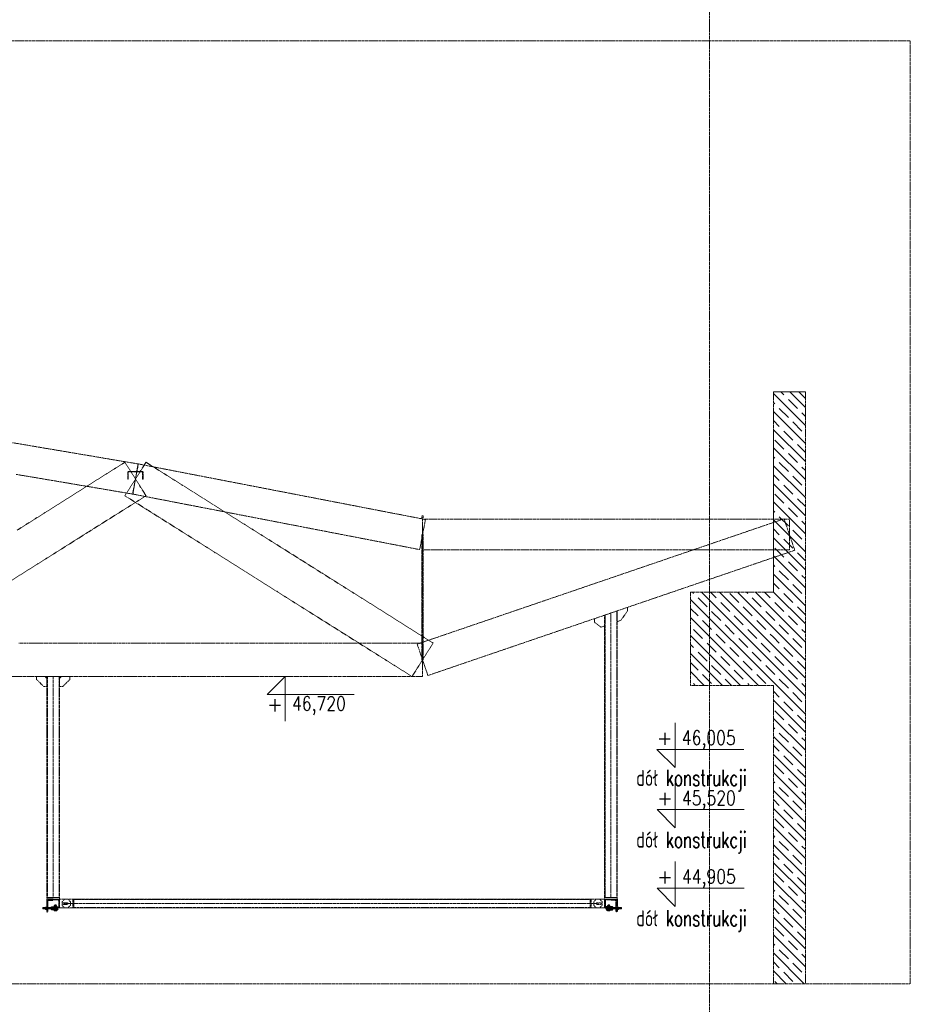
# Model space of a CAD drawing. Header units: millimetres. Extents: x -176817 to 571382, y -58489 to 156123.
# Tile 204 of 256: x 169004 to 175984, y -20394 to -12677. Entities that reach past the tile are written whole.
import ezdxf
from ezdxf.enums import TextEntityAlignment as Align

# ---------------------------------------------------------------- set-up
doc = ezdxf.new("R2010")
doc.units = ezdxf.units.MM
doc.header["$LTSCALE"] = 0.2
for name, pattern in [('AM_ISO02W050', [7.5, 6, -1.5]), ('AM_ISO02W050x2', [3.75, 3, -0.75]), ('AM_ISO08W050', [18, 12, -1.5, 3, -1.5]), ('AM_ISO08W050x2', [9, 6, -0.75, 1.5, -0.75]), ('DASHED', [19.05, 12.7, -6.35]), ('HIDDEN', [9.525, 6.35, -3.175])]:
    doc.linetypes.add(name, pattern=pattern)
doc.layers.get('0').update_dxf_attribs({"lineweight": 13})
for name, color, linetype, lineweight in [('-A Siatka', 30, 'Continuous', 35), ('-AAA Kontur', 7, 'Continuous', 35), ('-AAA Podkład', 252, 'Continuous', 13), ('-AAA Widok', 2, 'Continuous', 30), ('-AAA Wymiar', 1, 'Continuous', 18), ('-KONTURY', 7, 'Continuous', 35), ('AM_0N', 7, 'Continuous', 13), ('AM_3N', 6, 'AM_ISO02W050', 13), ('AM_4N', 3, 'Continuous', 13), ('AM_7N', 4, 'AM_ISO08W050', 13), ('AM_8', 1, 'Continuous', 13)]:
    doc.layers.add(name, color=color, linetype=linetype, lineweight=lineweight)
doc.layers.add('-AAA Hiden', color=8, linetype='DASHED')
doc.styles.add('ROMANS', font='romans.shx')
pattern_1 = [(135, (63905.65, -82227.45), (70.71068, 70.71068), []), (135, (63835.15, -82227.45), (70.71068, 70.71068), [100, -50])]
pattern_2 = [(45, (-54512.95, -35782.897), (-6.7351921, 6.7351921), []), (45, (-54508.46, -35782.897), (-6.7351921, 6.7351921), [])]
pattern_3 = [(45, (-58268.814, -35782.897), (-6.7351921, 6.7351921), []), (45, (-58264.324, -35782.897), (-6.7351921, 6.7351921), [])]

# ---------------------------------------------------------------- blocks, each defined once
blk = doc.blocks.new('*U1073')
at = {"layer": 'AM_0N'}
for p, q in [((-66.1, 5), (-67, 4.1)), ((-67, -4.1), (-67, 4.1)), ((-1.5, 5), (-66.1, 5)), ((-66.1, -5), (-66.1, 5)), ((-1.5, -5), (-1.5, 5)), ((-1.5, 5), (-0.6, 4.6)), ((3, 4.6), (-0.6, 4.6)), ((3.6, 7.7), (3, 7.7)), ((3, 7.7), (3, 4.6)), ((3, 4.6), (3, -4.6)), ((3.6, 8.5), (9.4, 8.5)), ((3.6, 7.7), (3.6, 8.5)), ((3.6, -7.7), (3.6, 7.7)), ((8.6, 0), (3.6, 0)), ((9.4, -8.5), (9.4, 8.5)), ((-67, -4.1), (-66.1, -5)), ((-1.5, -5), (-66.1, -5)), ((-1.5, -5), (-0.6, -4.6)), ((3, -4.6), (-0.6, -4.6)), ((3, -4.6), (3, -7.7)), ((3.6, -7.7), (3, -7.7)), ((3.6, -8.5), (3.6, -7.7)), ((3.6, -8.5), (9.4, -8.5))]:
    blk.add_line(p, q, dxfattribs=at)
for centre in [(-2.9, 4.2), (-2.9, -4.2)]:
    blk.add_arc(centre, 12.3, 339.70545, 20.29455, dxfattribs=at)
at = {"layer": 'AM_4N'}
for p, q in [((-1.5, 4.1), (-67, 4.1)), ((-1.5, 4.1), (-0.6, 4.6)), ((-1.5, -4.1), (-67, -4.1)), ((-1.5, -4.1), (-0.6, -4.6))]:
    blk.add_line(p, q, dxfattribs=at)
at = {"layer": 'AM_7N', "linetype": 'AM_ISO08W050x2'}
blk.add_line((12.4, 0), (-70, 0), dxfattribs=at)
blk = doc.blocks.new('*U1058')
at = {"layer": 'AM_0N'}
for p, q in [((5.7, -1), (-5.6, -1)), ((-5.6, -1), (-5.6, -1.6)), ((5.7, -1.6), (-5.6, -1.6)), ((-5.6, -1.6), (-2.4, -4.9)), ((-3, -6.3), (-2.4, -5.7)), ((3, -6.3), (-3, -6.3)), ((-3, -20.4), (-3, -6.3)), ((3, -20.4), (-3, -20.4)), ((-2.4, -21), (-3, -20.4)), ((2.4, -4.9), (-2.4, -4.9)), ((-2.4, -5.7), (-2.4, -4.9)), ((-2.4, -21), (2.4, -21)), ((5.7, -1.6), (2.4, -4.9)), ((2.4, -5.7), (2.4, -4.9)), ((3, -6.3), (2.4, -5.7)), ((2.4, -21), (3, -20.4)), ((3, -20.4), (3, -6.3)), ((5.7, -1.6), (5.7, -1))]:
    blk.add_line(p, q, dxfattribs=at)
at = {"layer": 'AM_3N', "linetype": 'AM_ISO02W050x2'}
for p, q in [((-3.4, -1), (0, -5.4)), ((-0.7, -4.4), (-0.7, -1)), ((0.7, -4.4), (-0.7, -4.4)), ((3.4, -1), (0, -5.4)), ((0.7, -4.4), (0.7, -1))]:
    blk.add_line(p, q, dxfattribs=at)
at = {"layer": 'AM_4N'}
for p, q in [((-2.4, -5.7), (-2.4, -6.3)), ((-2.4, -6.3), (-2.4, -21)), ((2.4, -5.7), (2.4, -6.3)), ((2.4, -6.3), (2.4, -21))]:
    blk.add_line(p, q, dxfattribs=at)
at = {"layer": 'AM_7N', "linetype": 'AM_ISO08W050x2'}
blk.add_line((0, 2), (0, -24), dxfattribs=at)
blk = doc.blocks.new('*U1059')
at = {"layer": 'AM_0N'}
for p, q in [((6, -12), (-6, -12)), ((-6, -12), (-6, -13.6)), ((-6, -13.6), (6, -13.6)), ((6, -13.6), (6, -12))]:
    blk.add_line(p, q, dxfattribs=at)
at = {"layer": 'AM_7N', "linetype": 'AM_ISO08W050x2'}
blk.add_line((0, -16.6), (0, -9), dxfattribs=at)
blk = doc.blocks.new('*U1060')
at = {"layer": 'AM_0N'}
for p, q in [((-5.8, -14.4), (-4.4, -13.6)), ((-5.8, -14.4), (-5.8, -18)), ((-5.8, -18), (-4.4, -18.8)), ((4.5, -13.6), (-4.4, -13.6)), ((4.5, -18.8), (-4.4, -18.8)), ((-2.9, -14.4), (-2.9, -18)), ((2.9, -14.4), (2.9, -18)), ((5.8, -14.4), (4.5, -13.6)), ((5.8, -18), (4.5, -18.8)), ((5.8, -14.4), (5.8, -18))]:
    blk.add_line(p, q, dxfattribs=at)
for centre, radius, start, end in [((-4.3, -16.5), 2.55, 55.56153, 115.56153), ((-4.3, -15.9), 2.55, 244.43847, 304.43847), ((0, -23.5), 9.54, 72.38303, 107.61697), ((0, -8.9), 9.54, 252.38303, 287.61697), ((4.3, -16.5), 2.55, 64.43847, 124.43847), ((4.3, -15.9), 2.55, 235.56153, 295.56153)]:
    blk.add_arc(centre, radius, start, end, dxfattribs=at)
at = {"layer": 'AM_7N', "linetype": 'AM_ISO08W050x2'}
blk.add_line((0, -10.6), (0, -21.8), dxfattribs=at)
blk = doc.blocks.new('okucie')
at = {"layer": 'AM_8'}
h = blk.add_hatch(dxfattribs=at)
h.set_pattern_fill('ANSI31', color=256, scale=0.5, style=0)
h.set_pattern_definition([(45, (-21727.3335, 85443.8012), (-1.122532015, 1.122532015), [])])
h.paths.add_polyline_path([(-3.5, -5), (-3.5, -3.8), (-6.3, -1), (-20, -1), (-20, -5)])
h.paths.add_polyline_path([(20, -5), (20, -1), (6.3, -1), (3.5, -3.8), (3.5, -5)])
h = blk.add_hatch(dxfattribs=at)
h.set_pattern_fill('ANSI31', color=256, scale=0.5, angle=90, style=0)
h.set_pattern_definition([(135, (-21776.6445, 85446.8), (-1.122532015, -1.122532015), [])])
h.paths.add_polyline_path([(-3.5, -8), (-20, -8), (-20, -12), (-3.5, -12)])
h.paths.add_polyline_path([(20, -8), (3.5, -8), (3.5, -12), (6, -12), (20, -12)])
at = {"layer": '-AAA Widok'}
for p, q in [((-3.5, -3.8, 0), (3.5, -3.8, 0)), ((-3.5, -12, 0), (-3.5, -8)), ((3.5, -12, 0), (3.5, -8))]:
    blk.add_line(p, q, dxfattribs=at)
for points in [[(-20, -5), (20, -5), (20, -1), (-20, -1)], [(-20, -12), (20, -12), (20, -8), (-20, -8)]]:
    blk.add_lwpolyline(points, close=True, dxfattribs=at)
at = {"layer": '-AAA Widok', "elevation": 0}
blk.add_lwpolyline([(-20, -5), (20, -5), (20, -1), (-20, -1)], close=True, dxfattribs=at)
for points in [[(-6.3, -1), (-3.5, -3.8), (-3.5, -5)], [(6.3, -1), (3.5, -3.8), (3.5, -5)]]:
    blk.add_lwpolyline(points, dxfattribs=at)
at = {"layer": '-AAA Wymiar'}
for p, q in [((-20, -8), (-20, -5)), ((20, -8), (20, -5))]:
    blk.add_line(p, q, dxfattribs=at)
at = {"layer": 'AM_0N'}
for name in ['*U1058', '*U1059', '*U1060']:
    blk.add_blockref(name, (0, 0), dxfattribs=at)
blk = doc.blocks.new('*U1074')
at = {"layer": 'AM_0N'}
for p, q in [((42.5, 14), (22.5, 14)), ((22.5, 14), (22.5, 12)), ((22.5, 12), (42.5, 12)), ((42.5, 12), (42.5, 14))]:
    blk.add_line(p, q, dxfattribs=at)
at = {"layer": 'AM_7N', "linetype": 'AM_ISO08W050x2'}
blk.add_line((32.5, 9), (32.5, 17), dxfattribs=at)
blk = doc.blocks.new('*U1075')
at = {"layer": 'AM_0N'}
for p, q in [((23.3, 21.3), (25.2, 22.4)), ((23.3, 15.1), (23.3, 21.3)), ((23.3, 15.1), (25.2, 14)), ((25.2, 22.4), (39.8, 22.4)), ((25.2, 14), (39.8, 14)), ((27.9, 15.1), (27.9, 21.3)), ((37.1, 15.1), (37.1, 21.3)), ((41.7, 21.3), (39.8, 22.4)), ((41.7, 15.1), (39.8, 14)), ((41.7, 15.1), (41.7, 21.3))]:
    blk.add_line(p, q, dxfattribs=at)
for centre, radius, start, end in [((25.6, 17.9), 4.08, 55.56153, 115.56153), ((25.6, 18.5), 4.08, 244.43847, 304.43847), ((32.5, 6.7), 15.3, 72.38303, 107.61697), ((32.5, 29.7), 15.3, 252.38303, 287.61697), ((39.4, 17.9), 4.08, 64.43847, 124.43847), ((39.4, 18.5), 4.08, 235.56153, 295.56153)]:
    blk.add_arc(centre, radius, start, end, dxfattribs=at)
at = {"layer": 'AM_7N', "linetype": 'AM_ISO08W050x2'}
blk.add_line((32.5, 11), (32.5, 25.4), dxfattribs=at)
blk = doc.blocks.new('*U1076')
at = {"layer": 'AM_0N'}
for p, q in [((-37, 10), (-37, -10)), ((-35, 10), (-37, 10)), ((-35, -10), (-35, 10)), ((-37, -10), (-35, -10))]:
    blk.add_line(p, q, dxfattribs=at)
at = {"layer": 'AM_7N', "linetype": 'AM_ISO08W050x2'}
blk.add_line((-32, 0), (-40, 0), dxfattribs=at)
blk = doc.blocks.new('*U1077')
at = {"layer": 'AM_0N'}
for p, q in [((-44.3, 9.2), (-45.4, 7.3)), ((-45.4, -7.3), (-45.4, 7.3)), ((-38.1, 9.2), (-44.3, 9.2)), ((-38.1, 4.6), (-44.3, 4.6)), ((-38.1, 9.2), (-37, 7.3)), ((-37, -7.3), (-37, 7.3)), ((-44.3, -9.2), (-45.4, -7.3)), ((-38.1, -4.6), (-44.3, -4.6)), ((-38.1, -9.2), (-44.3, -9.2)), ((-38.1, -9.2), (-37, -7.3))]:
    blk.add_line(p, q, dxfattribs=at)
for centre, radius, start, end in [((-40.9, 6.9), 4.08, 154.43847, 214.43847), ((-29.7, 0), 15.3, 162.38303, 197.61697), ((-41.5, 6.9), 4.08, 325.56153, 25.56153), ((-52.7, 0), 15.3, 342.38303, 17.61697), ((-40.9, -6.9), 4.08, 145.56153, 205.56153), ((-41.5, -6.9), 4.08, 334.43847, 34.43847)]:
    blk.add_arc(centre, radius, start, end, dxfattribs=at)
at = {"layer": 'AM_7N', "linetype": 'AM_ISO08W050x2'}
blk.add_line((-34, 0), (-48.4, 0), dxfattribs=at)
blk = doc.blocks.new('*U1078')
at = {"layer": 'AM_0N'}
for p, q in [((42.5, 9), (22.5, 9)), ((22.5, 9), (22.5, 7)), ((22.5, 7), (42.5, 7)), ((42.5, 7), (42.5, 9))]:
    blk.add_line(p, q, dxfattribs=at)
at = {"layer": 'AM_7N', "linetype": 'AM_ISO08W050x2'}
blk.add_line((32.5, 4), (32.5, 12), dxfattribs=at)
blk = doc.blocks.new('*U1079')
at = {"layer": 'AM_0N'}
for p, q in [((42.5, 7), (22.5, 7)), ((22.5, 7), (22.5, 5)), ((22.5, 5), (42.5, 5)), ((42.5, 5), (42.5, 7))]:
    blk.add_line(p, q, dxfattribs=at)
at = {"layer": 'AM_7N', "linetype": 'AM_ISO08W050x2'}
blk.add_line((32.5, 2), (32.5, 10), dxfattribs=at)
blk = doc.blocks.new('*U1080')
at = {"layer": 'AM_0N'}
for p, q in [((42.5, -6), (22.5, -6)), ((22.5, -6), (22.5, -8)), ((22.5, -8), (42.5, -8)), ((42.5, -8), (42.5, -6))]:
    blk.add_line(p, q, dxfattribs=at)
at = {"layer": 'AM_7N', "linetype": 'AM_ISO08W050x2'}
blk.add_line((32.5, -11), (32.5, -3), dxfattribs=at)
blk = doc.blocks.new('*U1081')
at = {"layer": 'AM_0N'}
for p, q in [((28.4, 26), (27.5, 25.1)), ((27.5, -9.5), (27.5, 25.1)), ((27.5, 25.1), (37.5, 25.1)), ((28.4, 26), (36.6, 26)), ((37.5, 25.1), (36.6, 26)), ((37.5, -9.5), (37.5, 25.1)), ((22.7, -19.6), (22.7, -14.6)), ((22.7, -14.6), (24.8, -14.6)), ((22.7, -19.6), (24, -20.4)), ((41, -20.4), (24, -20.4)), ((27.9, -14), (24.8, -14)), ((24.8, -14.6), (24.8, -14)), ((24.8, -14.6), (40.2, -14.6)), ((27.5, -9.5), (37.5, -9.5)), ((27.5, -9.5), (27.9, -10.4)), ((27.6, -19.6), (27.6, -14.6)), ((27.9, -14), (27.9, -10.4)), ((37.1, -14), (27.9, -14)), ((37.5, -9.5), (37.1, -10.4)), ((37.1, -14), (37.1, -10.4)), ((40.2, -14), (37.1, -14)), ((37.4, -19.6), (37.4, -14.6)), ((40.2, -14.6), (40.2, -14)), ((40.2, -14.6), (42.3, -14.6)), ((42.3, -19.6), (41, -20.4)), ((42.3, -19.6), (42.3, -14.6))]:
    blk.add_line(p, q, dxfattribs=at)
at = {"layer": 'AM_0N', "extrusion": (0, 0, -1)}
for centre, radius, start, end in [((-25.1, -16.1), 4.34, 235.55313, 295.55313), ((-32.5, -4.2), 16.2, 252.38753, 287.61247), ((-39.9, -16.1), 4.34, 244.44687, 304.44687)]:
    blk.add_arc(centre, radius, start, end, dxfattribs=at)
at = {"layer": 'AM_4N'}
for p, q in [((28.4, -9.5), (28.4, 26)), ((36.6, -9.5), (36.6, 26)), ((28.4, -9.5), (27.9, -10.4)), ((36.6, -9.5), (37.1, -10.4))]:
    blk.add_line(p, q, dxfattribs=at)
at = {"layer": 'AM_7N', "linetype": 'AM_ISO08W050x2'}
blk.add_line((32.5, -23.4), (32.5, 29), dxfattribs=at)
blk = doc.blocks.new('*U1082')
at = {"layer": 'AM_0N'}
for p, q in [((22.5, -12), (42.5, -12)), ((22.5, -14), (22.5, -12)), ((42.5, -14), (22.5, -14)), ((42.5, -12), (42.5, -14))]:
    blk.add_line(p, q, dxfattribs=at)
at = {"layer": 'AM_7N', "linetype": 'AM_ISO08W050x2'}
blk.add_line((32.5, -9), (32.5, -17), dxfattribs=at)
blk = doc.blocks.new('N3')
at = {"layer": '-AAA Widok'}
blk.add_lwpolyline([(52.5, -12), (5, -12, -0.414214), (0, -7), (0, 7, -0.414214), (5, 12), (52.5, 12), (52.5, 9), (5, 9, 0.414214), (3, 7), (3, -7, 0.414214), (5, -9), (52.5, -9)], format="xyb", close=True, dxfattribs=at)
blk.add_lwpolyline([(52.5, 12), (52.5, 9), (5, 9, 0.414214), (3, 7), (3, -7, 0.414214), (5, -9), (52.5, -9), (52.5, -12)], format="xyb", dxfattribs=at)
at = {"layer": '-AAA Widok', "color": 42, "rotation": 180}
blk.add_blockref('okucie', (32.5, -7), dxfattribs=at)
at = {"layer": 'AM_0N'}
for name in ['*U1073', '*U1081']:
    blk.add_blockref(name, (0, 0), dxfattribs=at)
at = {"layer": 'AM_0N', "color": 42}
for name in ['*U1077', '*U1076', '*U1074', '*U1078', '*U1079', '*U1075', '*U1080', '*U1082']:
    blk.add_blockref(name, (0, 0), dxfattribs=at)
blk = doc.blocks.new('Profil rev.B')
at = {"layer": '-A Siatka', "linetype": 'HIDDEN', "const_width": 3, "elevation": 0}
blk.add_lwpolyline([(33881.6, -39.6), (29505.3, -39.6)], dxfattribs=at)
at = {"layer": '-KONTURY'}
blk.add_line((33861.4, -30.1, 0), (33861.4, -50.1, 0), dxfattribs=at)
at = {"layer": '-AAA Kontur'}
blk.add_blockref('N3', (29492.1, -39.1, 0), dxfattribs=at)
at = {"layer": '-AAA Kontur', "xscale": -1}
blk.add_blockref('N3', (33893.1, -39.1, 0), dxfattribs=at)
blk = doc.blocks.new('poziom')
at = {"color": 4}
for p, q in [((0, 1.176), (0, 0.076)), ((-0.446, 0.522), (1.685, 0.522)), ((-0.446, 0.522), (0, 0.076))]:
    blk.add_line(p, q, dxfattribs=at)
at = {"color": 2, "style": 'ROMANS', "width": 0.8}
blk.add_attdef('POZIOM', text='', height=0.35, dxfattribs=at).set_placement((0.824, 0.632), align=Align.CENTER)
at = {"color": 2, "style": 'ROMANS'}
blk.add_attdef('+', text='', height=0.35, dxfattribs=at).set_placement((-0.254, 0.632), align=Align.CENTER)
blk = doc.blocks.new('A$C0ED537D3')
at = {"layer": '-AAA Hiden', "extrusion": (0, 1, 0)}
blk.add_lwpolyline([(0, 0), (-50, 0)], dxfattribs=at)
at = {"layer": '-AAA Hiden', "extrusion": (-1, 0, 0)}
blk.add_lwpolyline([(3.5, 0), (0, 0)], dxfattribs=at)
for points, elevation in [([(0, 0), (100, 0)], -50), ([(95.5, 0), (17, 0)], -42)]:
    blk.add_lwpolyline(points, dxfattribs=dict(at, elevation=elevation))
at = {"layer": '-AAA Hiden', "extrusion": (0, 1, 0)}
for points, elevation in [([(-33, 0), (-4.5, 0)], -8), ([(-50, 0), (-46.5, 0)], -100)]:
    blk.add_lwpolyline(points, dxfattribs=dict(at, elevation=elevation))
at = {"layer": '-AAA Hiden', "extrusion": (0, 0, -1)}
for centre, radius, start, end in [((-4.5, -3.5), 4.5, 270, 0), ((-33, -17), 9, 90, 180), ((-46.5, -95.5), 4.5, 270, 0)]:
    blk.add_arc(centre, radius, start, end, dxfattribs=at)
blk = doc.blocks.new('Podkład rev.B')
at = {"layer": '-AAA Podkład', "linetype": 'HIDDEN', "ltscale": 5}
h = blk.add_hatch(dxfattribs=at)
h.set_pattern_fill('JIS_STN_1E', color=256, scale=100, style=0)
h.set_pattern_definition(pattern_1)
h.paths.add_polyline_path([(35850, -37915.8), (36100, -37915.8), (36100, -33277.5), (35850, -33277.5)])
h = blk.add_hatch(dxfattribs=at)
h.set_pattern_fill('JIS_STN_1E', color=256, scale=100, style=0)
h.set_pattern_definition(pattern_1)
h.paths.add_polyline_path([(35200, -34847.5), (35850, -34847.5), (35850, -35577.5), (35200, -35577.5)])
h = blk.add_hatch(dxfattribs=at)
h.set_pattern_fill('ANSI32', color=256, angle=360)
h.set_pattern_definition(pattern_3)
edge = h.paths.add_edge_path()
edge.add_line((30205.5, -37252.5), (30155.5, -37252.5))
edge = h.paths.add_edge_path()
edge.add_line((30172.5, -37260.5), (30201, -37260.5))
edge = h.paths.add_edge_path()
edge.add_line((30163.5, -37348), (30163.5, -37269.5))
edge = h.paths.add_edge_path()
edge.add_line((30155.5, -37252.5), (30155.5, -37352.5))
edge = h.paths.add_edge_path()
edge.add_ellipse((30172.5, -37269.5), major_axis=(0, 9), ratio=1, start_angle=360, end_angle=450, ccw=False)
edge = h.paths.add_edge_path()
edge.add_ellipse((30159, -37348), major_axis=(0, 4.5), ratio=1, start_angle=180, end_angle=270, ccw=False)
edge = h.paths.add_edge_path()
edge.add_line((30155.5, -37352.5), (30159, -37352.5))
edge = h.paths.add_edge_path()
edge.add_ellipse((30201, -37256), major_axis=(0, 4.5), ratio=1, start_angle=180, end_angle=270, ccw=False)
edge = h.paths.add_edge_path()
edge.add_line((30205.5, -37256), (30205.5, -37252.5))
h = blk.add_hatch(dxfattribs=at)
h.set_pattern_fill('ANSI32', color=256, angle=360)
h.set_pattern_definition(pattern_3)
h.paths.add_polyline_path([(30205.5, -37252.5), (30205.5, -37254.4, 0.414214), (30210.6, -37259.5), (30243.4, -37259.5, -0.414214), (30248.5, -37264.5), (30248.5, -37317.4, 0.414214), (30253.6, -37322.5), (30255.5, -37322.5), (30255.5, -37252.5)])
h = blk.add_hatch(dxfattribs=at)
h.set_pattern_fill('ANSI32', color=256, angle=360)
h.set_pattern_definition(pattern_2)
h.paths.add_polyline_path([(34576.5, -37252.5), (34576.5, -37254.4, -0.414214), (34571.4, -37259.5), (34538.6, -37259.5, 0.414214), (34533.5, -37264.5), (34533.5, -37317.4, -0.414214), (34528.4, -37322.5), (34526.5, -37322.5), (34526.5, -37252.5)])
h = blk.add_hatch(dxfattribs=at)
h.set_pattern_fill('ANSI32', color=256, angle=360)
h.set_pattern_definition(pattern_2)
edge = h.paths.add_edge_path()
edge.add_line((34576.5, -37252.5), (34626.5, -37252.5))
edge = h.paths.add_edge_path()
edge.add_line((34609.5, -37260.5), (34581, -37260.5))
edge = h.paths.add_edge_path()
edge.add_line((34618.5, -37348), (34618.5, -37269.5))
edge = h.paths.add_edge_path()
edge.add_line((34626.5, -37252.5), (34626.5, -37352.5))
edge = h.paths.add_edge_path()
edge.add_ellipse((34609.5, -37269.5), major_axis=(0, 9), ratio=1, start_angle=270, end_angle=360, ccw=False)
edge = h.paths.add_edge_path()
edge.add_ellipse((34623, -37348), major_axis=(0, 4.5), ratio=1, start_angle=90, end_angle=180, ccw=False)
edge = h.paths.add_edge_path()
edge.add_line((34626.5, -37352.5), (34623, -37352.5))
edge = h.paths.add_edge_path()
edge.add_ellipse((34581, -37256), major_axis=(0, 4.5), ratio=1, start_angle=90, end_angle=180, ccw=False)
edge = h.paths.add_edge_path()
edge.add_line((34576.5, -37256), (34576.5, -37252.5))
for p, q in [((35350, 2544.3, 0), (35350, -48454.9, 0)), ((35850, -33277.5, 0), (35850, -34847.5, 0)), ((35850, -33277.5, 0), (36100, -33277.5, 0)), ((36100, -33277.5, 0), (36100, -37915.8, 0)), ((35850, -33597.5, 0), (35850, -34847.5, 0)), ((34576.5, -35010.6, 0), (34576.5, -37240.5, 0)), ((30205.5, -35507.5, 0), (30205.5, -37240.5, 0)), ((35850, -35577.5, 0), (35850, -37915.8, 0)), ((34414, -37256.5, 0), (30368, -37256.5, 0)), ((30155.5, -37316.5, 0), (30163.5, -37316.5, 0)), ((30155.5, -37332.5, 0), (30163.5, -37332.5, 0)), ((30300.5, -37287.5, 0), (34481.5, -37287.5, 0)), ((30368, -37318.5, 0), (34414, -37318.5, 0)), ((34626.5, -37316.5, 0), (34618.5, -37316.5, 0)), ((34626.5, -37332.5, 0), (34618.5, -37332.5, 0))]:
    blk.add_line(p, q, dxfattribs=at)
at = {"layer": '-AAA Podkład', "linetype": 'HIDDEN', "ltscale": 5, "extrusion": (0, 1, 0)}
blk.add_line((33100, -34427.5, 0), (33100, -35377.5, 0), dxfattribs=at)
blk.add_line((33100, -34427.5, 0), (33100, -35377.5, 0), dxfattribs=at)
at = {"layer": '-AAA Podkład', "linetype": 'HIDDEN', "ltscale": 5, "elevation": 0}
for points in [[(36922.7, -30525.7), (-1301.7, -30525.7), (-1301.7, -37915.8), (36922.7, -37915.8)], [(30155.5, -35587.5), (30131.5, -35587.5), (30075.5, -35531.5), (30075.5, -35507.5), (30139.5, -35507.5), (30155.5, -35523.5)], [(30155.5, -37240.5), (30255.5, -37240.5), (30255.5, -35507.5), (30155.5, -35507.5)], [(30255.5, -35587.5), (30279.5, -35587.5), (30335.5, -35531.5), (30335.5, -35507.5), (30271.5, -35507.5), (30255.5, -35523.5)], [(30155.5, -37252.5), (30255.5, -37252.5), (30255.5, -37240.5), (30155.5, -37240.5)], [(30320, -37322.5), (30255.5, -37322.5), (30255.5, -37252.5), (30320, -37252.5), (30340, -37272.5), (30340, -37302.5)], [(30295.5, -37252.5), (30360, -37252.5), (30360, -37322.5), (30295.5, -37322.5), (30275.5, -37302.5), (30275.5, -37272.5)], [(30368, -37252.5), (30360, -37252.5), (30360, -37322.5), (30368, -37322.5)], [(34414, -37252.5), (34422, -37252.5), (34422, -37322.5), (34414, -37322.5)], [(34486.5, -37252.5), (34422, -37252.5), (34422, -37322.5), (34486.5, -37322.5), (34506.5, -37302.5), (34506.5, -37272.5)], [(34462, -37322.5), (34526.5, -37322.5), (34526.5, -37252.5), (34462, -37252.5), (34442, -37272.5), (34442, -37302.5)], [(34526.5, -37252.5), (34626.5, -37252.5), (34626.5, -37240.5), (34526.5, -37240.5)]]:
    blk.add_lwpolyline(points, close=True, dxfattribs=at)
at = {"layer": '-AAA Podkład', "linetype": 'HIDDEN', "ltscale": 5}
for points in [[(30830, -34078.7), (30840, -34019.5), (30850, -33960.4), (30860, -33901.2), (30870, -33842), (30799.7, -33830.1), (30729.4, -33818.3), (30659.1, -33806.4), (30588.8, -33794.5), (30518.4, -33782.6), (30448.1, -33770.7), (30377.8, -33758.8), (30307.5, -33746.9), (30237.2, -33735.1), (30166.9, -33723.2), (30096.6, -33711.3), (30026.3, -33699.4), (29955.9, -33687.5), (29885.6, -33675.6)], [(29915.9, -33924.2), (29986.2, -33936), (30056.6, -33947.9), (30126.9, -33959.8), (30197.2, -33971.7), (30267.5, -33983.6), (30337.8, -33995.5), (30408.1, -34007.4), (30478.4, -34019.2), (30548.7, -34031.1), (30619.1, -34043), (30689.4, -34054.9), (30759.7, -34066.8), (30830, -34078.7)], [(30932.6, -34091.5), (30891.3, -34025.9), (30850, -33960.4), (30808.7, -33894.8), (30767.4, -33829.2), (30697.1, -33873.5), (30626.8, -33917.8), (30556.5, -33962.1), (30486.1, -34006.3), (30415.8, -34050.6), (30345.5, -34094.9), (30275.2, -34139.2), (30204.9, -34183.5), (30134.6, -34227.8), (30064.3, -34272), (29994, -34316.3), (29923.6, -34360.6)], [(29877.9, -34755.8), (29948.2, -34711.5), (30018.5, -34667.2), (30088.9, -34622.9), (30159.2, -34578.6), (30229.5, -34534.4), (30299.8, -34490.1), (30370.1, -34445.8), (30440.4, -34401.5), (30510.7, -34357.2), (30581, -34312.9), (30651.4, -34268.6), (30721.7, -34224.4), (30792, -34180.1), (30862.3, -34135.8), (30932.6, -34091.5)], [(33017.4, -35508.6), (33058.7, -35443), (33100, -35377.5), (33141.3, -35311.9), (33182.6, -35246.3), (33112.3, -35202), (33042, -35157.7), (32971.7, -35113.4), (32901.4, -35069.2), (32831, -35024.9), (32760.7, -34980.6), (32690.4, -34936.3), (32620.1, -34892), (32549.8, -34847.7), (32479.5, -34803.5), (32409.2, -34759.2), (32338.9, -34714.9), (32268.5, -34670.6), (32198.2, -34626.3), (32127.9, -34582), (32057.6, -34537.7), (31987.3, -34493.5), (31917, -34449.2), (31846.7, -34404.9), (31776.4, -34360.6), (31706, -34316.3), (31635.7, -34272), (31565.4, -34227.8), (31495.1, -34183.5), (31424.8, -34139.2), (31354.5, -34094.9), (31284.2, -34050.6), (31213.9, -34006.3), (31143.5, -33962.1), (31073.2, -33917.8), (31002.9, -33873.5), (30932.6, -33829.2), (30891.3, -33894.8), (30850, -33960.4), (30808.7, -34025.9), (30767.4, -34091.5), (30837.7, -34135.8), (30908, -34180.1), (30978.3, -34224.4), (31048.6, -34268.6), (31119, -34312.9), (31189.3, -34357.2), (31259.6, -34401.5), (31329.9, -34445.8), (31400.2, -34490.1), (31470.5, -34534.4), (31540.8, -34578.6), (31611.1, -34622.9), (31681.5, -34667.2), (31751.8, -34711.5), (31822.1, -34755.8), (31892.4, -34800.1), (31962.7, -34844.3), (32033, -34888.6), (32103.3, -34932.9), (32173.6, -34977.2), (32244, -35021.5), (32314.3, -35065.8), (32384.6, -35110), (32454.9, -35154.3), (32525.2, -35198.6), (32595.5, -35242.9), (32665.8, -35287.2), (32736.1, -35331.5), (32806.5, -35375.8), (32876.8, -35420), (32947.1, -35464.3), (33017.4, -35508.6)], [(33077.2, -34513.5), (33088.6, -34454.6), (33100, -34395.7), (33111.4, -34336.7), (33122.8, -34277.8), (33052.5, -34264.2), (32982.2, -34250.6), (32911.9, -34237), (32841.5, -34223.4), (32771.2, -34209.8), (32700.9, -34196.2), (32630.6, -34182.6), (32560.3, -34169), (32490, -34155.4), (32419.7, -34141.8), (32349.4, -34128.2), (32279, -34114.6), (32208.7, -34101), (32138.4, -34087.4), (32068.1, -34073.8), (31997.8, -34060.2), (31927.5, -34046.6), (31857.2, -34033), (31786.9, -34019.4), (31716.5, -34005.8), (31646.2, -33992.2), (31575.9, -33978.6), (31505.6, -33965), (31435.3, -33951.4), (31365, -33937.8), (31294.7, -33924.2), (31224.4, -33910.6), (31154, -33896.9), (31083.7, -33883.3), (31013.4, -33869.7), (30943.1, -33856.1), (30872.8, -33842.5), (30861.4, -33901.4), (30850, -33960.4), (30838.6, -34019.3), (30827.2, -34078.2), (30897.5, -34091.8), (30967.8, -34105.4), (31038.1, -34119), (31108.5, -34132.6), (31178.8, -34146.2), (31249.1, -34159.8), (31319.4, -34173.4), (31389.7, -34187), (31460, -34200.6), (31530.3, -34214.2), (31600.6, -34227.8), (31671, -34241.4), (31741.3, -34255), (31811.6, -34268.6), (31881.9, -34282.2), (31952.2, -34295.8), (32022.5, -34309.4), (32092.8, -34323), (32163.1, -34336.6), (32233.5, -34350.2), (32303.8, -34363.8), (32374.1, -34377.4), (32444.4, -34391), (32514.7, -34404.6), (32585, -34418.2), (32655.3, -34431.8), (32725.6, -34445.5), (32796, -34459.1), (32866.3, -34472.7), (32936.6, -34486.3), (33006.9, -34499.9), (33077.2, -34513.5)], [(30790, -33908.3), (30790, -33960.4), (30794, -33960.4), (30794, -33908.3), (30794, -33908.2), (30794, -33908.1), (30794, -33908), (30794, -33907.9), (30794, -33907.8), (30794, -33907.7), (30794.1, -33907.6), (30794.1, -33907.6), (30794.1, -33907.5), (30794.1, -33907.4), (30794.1, -33907.3), (30794.2, -33907.2), (30794.2, -33907.1), (30794.2, -33907), (30794.3, -33906.9), (30794.3, -33906.8), (30794.3, -33906.7), (30794.4, -33906.6), (30794.4, -33906.5), (30794.5, -33906.4), (30794.5, -33906.4), (30794.6, -33906.3), (30794.6, -33906.2), (30794.7, -33906.1), (30794.7, -33906), (30794.8, -33906), (30794.8, -33905.9), (30794.9, -33905.8), (30795, -33905.7), (30795, -33905.6), (30795.1, -33905.6), (30795.2, -33905.5), (30795.2, -33905.4), (30795.3, -33905.4), (30795.4, -33905.3), (30795.5, -33905.2), (30795.5, -33905.2), (30795.6, -33905.1), (30795.7, -33905.1), (30795.8, -33905), (30795.9, -33905), (30795.9, -33904.9), (30796, -33904.9), (30796.1, -33904.8), (30796.2, -33904.8), (30796.3, -33904.7), (30796.4, -33904.7), (30796.5, -33904.6), (30796.6, -33904.6), (30796.7, -33904.6), (30796.7, -33904.5), (30796.8, -33904.5), (30796.9, -33904.5), (30797, -33904.5), (30797.1, -33904.4), (30797.2, -33904.4), (30797.3, -33904.4), (30797.4, -33904.4), (30797.5, -33904.4), (30797.6, -33904.4), (30797.7, -33904.3), (30797.8, -33904.3), (30797.9, -33904.3), (30798, -33904.3), (30850, -33904.3), (30902, -33904.3), (30902.1, -33904.3), (30902.2, -33904.3), (30902.3, -33904.3), (30902.4, -33904.4), (30902.5, -33904.4), (30902.6, -33904.4), (30902.7, -33904.4), (30902.8, -33904.4), (30902.9, -33904.4), (30903, -33904.5), (30903.1, -33904.5), (30903.2, -33904.5), (30903.3, -33904.5), (30903.3, -33904.6), (30903.4, -33904.6), (30903.5, -33904.6), (30903.6, -33904.7), (30903.7, -33904.7), (30903.8, -33904.8), (30903.9, -33904.8), (30904, -33904.9), (30904.1, -33904.9), (30904.1, -33905), (30904.2, -33905), (30904.3, -33905.1), (30904.4, -33905.1), (30904.5, -33905.2), (30904.5, -33905.2), (30904.6, -33905.3), (30904.7, -33905.4), (30904.8, -33905.4), (30904.8, -33905.5), (30904.9, -33905.6), (30905, -33905.6), (30905, -33905.7), (30905.1, -33905.8), (30905.2, -33905.9), (30905.2, -33906), (30905.3, -33906), (30905.3, -33906.1), (30905.4, -33906.2), (30905.4, -33906.3), (30905.5, -33906.4), (30905.5, -33906.4), (30905.6, -33906.5), (30905.6, -33906.6), (30905.7, -33906.7), (30905.7, -33906.8), (30905.7, -33906.9), (30905.8, -33907), (30905.8, -33907.1), (30905.8, -33907.2), (30905.9, -33907.3), (30905.9, -33907.4), (30905.9, -33907.5), (30905.9, -33907.6), (30905.9, -33907.6), (30906, -33907.7), (30906, -33907.8), (30906, -33907.9), (30906, -33908), (30906, -33908.1), (30906, -33908.2), (30906, -33908.3), (30906, -33960.4), (30910, -33960.4), (30910, -33908.3), (30910, -33908.1), (30910, -33907.9), (30910, -33907.7), (30910, -33907.5), (30909.9, -33907.4), (30909.9, -33907.2), (30909.9, -33907), (30909.8, -33906.8), (30909.8, -33906.6), (30909.8, -33906.4), (30909.7, -33906.2), (30909.7, -33906), (30909.6, -33905.8), (30909.5, -33905.6), (30909.5, -33905.5), (30909.4, -33905.3), (30909.3, -33905.1), (30909.2, -33904.9), (30909.1, -33904.7), (30909.1, -33904.6), (30909, -33904.4), (30908.9, -33904.2), (30908.8, -33904.1), (30908.7, -33903.9), (30908.5, -33903.7), (30908.4, -33903.6), (30908.3, -33903.4), (30908.2, -33903.3), (30908.1, -33903.1), (30907.9, -33903), (30907.8, -33902.8), (30907.7, -33902.7), (30907.5, -33902.5), (30907.4, -33902.4), (30907.2, -33902.3), (30907.1, -33902.1), (30906.9, -33902), (30906.8, -33901.9), (30906.6, -33901.8), (30906.4, -33901.7), (30906.3, -33901.6), (30906.1, -33901.5), (30905.9, -33901.4), (30905.8, -33901.3), (30905.6, -33901.2), (30905.4, -33901.1), (30905.2, -33901), (30905.1, -33900.9), (30904.9, -33900.9), (30904.7, -33900.8), (30904.5, -33900.7), (30904.3, -33900.7), (30904.1, -33900.6), (30903.9, -33900.6), (30903.8, -33900.5), (30903.6, -33900.5), (30903.4, -33900.4), (30903.2, -33900.4), (30903, -33900.4), (30902.8, -33900.4), (30902.6, -33900.4), (30902.4, -33900.3), (30902.2, -33900.3), (30902, -33900.3), (30850, -33900.3), (30798, -33900.3), (30797.8, -33900.3), (30797.6, -33900.3), (30797.4, -33900.4), (30797.2, -33900.4), (30797, -33900.4), (30796.8, -33900.4), (30796.6, -33900.4), (30796.4, -33900.5), (30796.2, -33900.5), (30796.1, -33900.6), (30795.9, -33900.6), (30795.7, -33900.7), (30795.5, -33900.7), (30795.3, -33900.8), (30795.1, -33900.9), (30794.9, -33900.9), (30794.8, -33901), (30794.6, -33901.1), (30794.4, -33901.2), (30794.2, -33901.3), (30794.1, -33901.4), (30793.9, -33901.5), (30793.7, -33901.6), (30793.6, -33901.7), (30793.4, -33901.8), (30793.2, -33901.9), (30793.1, -33902), (30792.9, -33902.1), (30792.8, -33902.3), (30792.6, -33902.4), (30792.5, -33902.5), (30792.3, -33902.7), (30792.2, -33902.8), (30792.1, -33903), (30791.9, -33903.1), (30791.8, -33903.3), (30791.7, -33903.4), (30791.6, -33903.6), (30791.5, -33903.7), (30791.3, -33903.9), (30791.2, -33904.1), (30791.1, -33904.2), (30791, -33904.4), (30790.9, -33904.6), (30790.9, -33904.7), (30790.8, -33904.9), (30790.7, -33905.1), (30790.6, -33905.3), (30790.5, -33905.5), (30790.5, -33905.6), (30790.4, -33905.8), (30790.3, -33906), (30790.3, -33906.2), (30790.2, -33906.4), (30790.2, -33906.6), (30790.2, -33906.8), (30790.1, -33907), (30790.1, -33907.2), (30790.1, -33907.4), (30790, -33907.5), (30790, -33907.7), (30790, -33907.9), (30790, -33908.1), (30790, -33908.3)], [(33095.5, -34248.8), (33095.5, -34265.7), (33104.5, -34265.7), (33104.5, -34248.8), (33095.5, -34248.8)], [(36017, -34518.7), (35996, -34457.2), (35975, -34395.7), (35954, -34334.1), (35933, -34272.6), (35843.1, -34303.3), (35753.3, -34334), (35663.5, -34364.7), (35573.6, -34395.4), (35483.8, -34426), (35393.9, -34456.7), (35304.1, -34487.4), (35214.2, -34518.1), (35124.4, -34548.8), (35034.6, -34579.4), (34944.7, -34610.1), (34854.9, -34640.8), (34765, -34671.5), (34675.2, -34702.2), (34585.3, -34732.8), (34495.5, -34763.5), (34405.6, -34794.2), (34315.8, -34824.9), (34226, -34855.6), (34136.1, -34886.3), (34046.3, -34916.9), (33956.4, -34947.6), (33866.6, -34978.3), (33776.7, -35009), (33686.9, -35039.7), (33597.1, -35070.3), (33507.2, -35101), (33417.4, -35131.7), (33327.5, -35162.4), (33237.7, -35193.1), (33147.8, -35223.7), (33058, -35254.4), (33079, -35315.9), (33100, -35377.5), (33121, -35439), (33142, -35500.5), (33231.9, -35469.8), (33321.7, -35439.1), (33411.5, -35408.4), (33501.4, -35377.8), (33591.2, -35347.1), (33681.1, -35316.4), (33770.9, -35285.7), (33860.8, -35255), (33950.6, -35224.3), (34040.4, -35193.7), (34130.3, -35163), (34220.1, -35132.3), (34310, -35101.6), (34399.8, -35070.9), (34489.7, -35040.3), (34579.5, -35009.6), (34669.4, -34978.9), (34759.2, -34948.2), (34849, -34917.5), (34938.9, -34886.9), (35028.7, -34856.2), (35118.6, -34825.5), (35208.4, -34794.8), (35298.3, -34764.1), (35388.1, -34733.4), (35477.9, -34702.8), (35567.8, -34672.1), (35657.6, -34641.4), (35747.5, -34610.7), (35837.3, -34580), (35927.2, -34549.4), (36017, -34518.7)], [(35975, -34515.7), (35975, -34455.7), (35975, -34395.7), (35975, -34335.7), (35975, -34275.7), (35885.2, -34275.7), (35795.3, -34275.7), (35705.5, -34275.7), (35615.6, -34275.7), (35525.8, -34275.7), (35435.9, -34275.7), (35346.1, -34275.7), (35256.3, -34275.7), (35166.4, -34275.7), (35076.6, -34275.7), (34986.7, -34275.7), (34896.9, -34275.7), (34807, -34275.7), (34717.2, -34275.7), (34627.3, -34275.7), (34537.5, -34275.7), (34447.7, -34275.7), (34357.8, -34275.7), (34268, -34275.7), (34178.1, -34275.7), (34088.3, -34275.7), (33998.4, -34275.7), (33908.6, -34275.7), (33818.8, -34275.7), (33728.9, -34275.7), (33639.1, -34275.7), (33549.2, -34275.7), (33459.4, -34275.7), (33369.5, -34275.7), (33279.7, -34275.7), (33189.8, -34275.7), (33100, -34275.7), (33100, -34335.7), (33100, -34395.7), (33100, -34455.7), (33100, -34515.7), (33189.8, -34515.7), (33279.7, -34515.7), (33369.5, -34515.7), (33459.4, -34515.7), (33549.2, -34515.7), (33639.1, -34515.7), (33728.9, -34515.7), (33818.8, -34515.7), (33908.6, -34515.7), (33998.4, -34515.7), (34088.3, -34515.7), (34178.1, -34515.7), (34268, -34515.7), (34357.8, -34515.7), (34447.7, -34515.7), (34537.5, -34515.7), (34627.3, -34515.7), (34717.2, -34515.7), (34807, -34515.7), (34896.9, -34515.7), (34986.7, -34515.7), (35076.6, -34515.7), (35166.4, -34515.7), (35256.3, -34515.7), (35346.1, -34515.7), (35435.9, -34515.7), (35525.8, -34515.7), (35615.6, -34515.7), (35705.5, -34515.7), (35795.3, -34515.7), (35885.2, -34515.7), (35975, -34515.7)], [(33095.5, -34395.7), (33095.5, -34457), (33095.5, -34518.4), (33095.5, -34579.7), (33095.5, -34641.1), (33095.5, -34702.5), (33095.5, -34763.8), (33095.5, -34825.2), (33095.5, -34886.6), (33095.5, -34947.9), (33095.5, -35009.3), (33095.5, -35070.6), (33095.5, -35132), (33095.5, -35193.4), (33095.5, -35254.7), (33095.5, -35316.1), (33095.5, -35377.5), (33104.5, -35377.5), (33104.5, -35316.1), (33104.5, -35254.7), (33104.5, -35193.4), (33104.5, -35132), (33104.5, -35070.6), (33104.5, -35009.3), (33104.5, -34947.9), (33104.5, -34886.6), (33104.5, -34825.2), (33104.5, -34763.8), (33104.5, -34702.5), (33104.5, -34641.1), (33104.5, -34579.7), (33104.5, -34518.4), (33104.5, -34457), (33104.5, -34395.7), (33095.5, -34395.7)], [(34626.5, -35078.1), (34653.5, -35068.8), (34706.5, -34994.7), (34706.5, -34966.2)], [(34446.6, -35055), (34446.6, -35083.5), (34499.6, -35121.4), (34515.5, -35116), (34526.6, -35112.2)], [(33100, -35507.5), (33100, -35442.5), (33100, -35377.5), (33100, -35312.5), (33100, -35247.5), (33029.7, -35247.5), (32959.4, -35247.5), (32889.1, -35247.5), (32818.8, -35247.5), (32748.4, -35247.5), (32678.1, -35247.5), (32607.8, -35247.5), (32537.5, -35247.5), (32467.2, -35247.5), (32396.9, -35247.5), (32326.6, -35247.5), (32256.3, -35247.5), (32185.9, -35247.5), (32115.6, -35247.5), (32045.3, -35247.5), (31975, -35247.5), (31904.7, -35247.5), (31834.4, -35247.5), (31764.1, -35247.5), (31693.8, -35247.5), (31623.4, -35247.5), (31553.1, -35247.5), (31482.8, -35247.5), (31412.5, -35247.5), (31342.2, -35247.5), (31271.9, -35247.5), (31201.6, -35247.5), (31131.3, -35247.5), (31060.9, -35247.5), (30990.6, -35247.5), (30920.3, -35247.5), (30850, -35247.5), (30779.7, -35247.5), (30709.4, -35247.5), (30639.1, -35247.5), (30568.8, -35247.5), (30498.4, -35247.5), (30428.1, -35247.5), (30357.8, -35247.5), (30287.5, -35247.5), (30217.2, -35247.5), (30146.9, -35247.5), (30076.6, -35247.5), (30006.3, -35247.5), (29935.9, -35247.5)], [(29654.7, -35507.5), (30025, -35507.5), (30095.3, -35507.5), (30165.6, -35507.5), (30235.9, -35507.5), (30306.3, -35507.5), (30376.6, -35507.5), (30446.9, -35507.5), (30517.2, -35507.5), (30587.5, -35507.5), (30657.8, -35507.5), (30728.1, -35507.5), (30798.4, -35507.5), (30868.8, -35507.5), (30939.1, -35507.5), (31009.4, -35507.5), (31079.7, -35507.5), (31150, -35507.5), (31220.3, -35507.5), (31290.6, -35507.5), (31360.9, -35507.5), (31431.3, -35507.5), (31501.6, -35507.5), (31571.9, -35507.5), (31642.2, -35507.5), (31712.5, -35507.5), (31782.8, -35507.5), (31553.1, -35507.5), (31623.4, -35507.5), (31693.8, -35507.5), (31764.1, -35507.5), (31834.4, -35507.5), (31904.7, -35507.5), (31975, -35507.5), (32045.3, -35507.5), (32115.6, -35507.5), (32185.9, -35507.5), (32256.3, -35507.5), (32326.6, -35507.5), (32396.9, -35507.5), (32467.2, -35507.5), (32537.5, -35507.5), (32607.8, -35507.5), (32678.1, -35507.5), (32748.4, -35507.5), (32818.8, -35507.5), (32889.1, -35507.5), (32959.4, -35507.5), (33029.7, -35507.5), (33100, -35507.5)]]:
    blk.add_lwpolyline(points, dxfattribs=at)
at = {"layer": '-AAA Podkład', "linetype": 'HIDDEN', "ltscale": 5, "elevation": 0}
for points in [[(36100, -33277.5), (35850, -33277.5), (35850, -33577.5)], [(35850, -34847.5), (35850, -34847.5), (35200, -34847.5), (35200, -35577.5), (35850, -35577.5)], [(34526.6, -35027.6), (34526.5, -37240.5), (34626.5, -37240.5), (34626.5, -34993.5)], [(34530.5, -35026.3), (34530.5, -37240.5)], [(34622.5, -37240.5), (34622.5, -34994.9)], [(30159.5, -35507.5), (30159.5, -37240.5)], [(30251.5, -37240.5), (30251.5, -35507.5)], [(34422, -37252.5), (30368, -37252.5), (30368, -37322.5), (34422, -37322.5)]]:
    blk.add_lwpolyline(points, dxfattribs=at)
for points in [[(30255.5, -37252.5), (30205.5, -37252.5), (30205.5, -37254.4, 0.414214), (30210.6, -37259.5), (30243.4, -37259.5, -0.414214), (30248.5, -37264.5), (30248.5, -37317.4, 0.414214), (30253.6, -37322.5), (30255.5, -37322.5)], [(34526.5, -37252.5), (34576.5, -37252.5), (34576.5, -37254.4, -0.414214), (34571.4, -37259.5), (34538.6, -37259.5, 0.414214), (34533.5, -37264.5), (34533.5, -37317.4, -0.414214), (34528.4, -37322.5), (34526.5, -37322.5)], [(30287.5, -37294), (30313.5, -37294, 1), (30313.5, -37281), (30287.5, -37281, 1)], [(34494.5, -37294), (34468.5, -37294, -1), (34468.5, -37281), (34494.5, -37281, -1)]]:
    blk.add_lwpolyline(points, format="xyb", close=True, dxfattribs=at)
at = {"layer": '-AAA Podkład', "linetype": 'HIDDEN', "ltscale": 5, "extrusion": (1, 0, 0)}
for elevation in [30155.5, 34626.5]:
    blk.add_lwpolyline([(-37314.5, 0), (-37334.5, 0)], dxfattribs=dict(at, elevation=elevation))
at = {"layer": '-AAA Podkład', "linetype": 'HIDDEN', "ltscale": 5}
blk.add_circle((30300.5, -37287.5, 0), 6.5, dxfattribs=at)
blk.add_circle((30300.5, -37287.5, 0), 6.5, dxfattribs=at)
ref = blk.add_blockref('poziom', (32024.5, -35483, 0), dxfattribs=dict(at, xscale=-320, yscale=320, zscale=320, rotation=180))
ref.add_attrib('POZIOM', '46,720', dxfattribs={"layer": '0', "color": 2, "height": 112, "style": 'ROMANS', "width": 0.8}).set_placement((32288.1, -35776, 0), align=Align.CENTER)
ref.add_attrib('+', '+', dxfattribs={"layer": '0', "color": 2, "height": 112, "style": 'ROMANS'}).set_placement((31943.3, -35781.3, 0), align=Align.CENTER)
at = {"layer": '-AAA Podkład', "linetype": 'HIDDEN', "ltscale": 5, "xscale": 320, "yscale": 320, "zscale": 320}
for p, values in [((35079.3, -36246.9, 0), {'POZIOM': '46,005', '+': '+'}), ((35080.4, -36718.5, 0), {'POZIOM': '45,520', '+': '+'}), ((35080.4, -37334, 0), {'POZIOM': '44,905', '+': '+'})]:
    blk.add_blockref('poziom', p, dxfattribs=at).add_auto_attribs(values)
at = {"layer": '-AAA Podkład', "linetype": 'HIDDEN', "ltscale": 5, "xscale": -1}
blk.add_blockref('A$C0ED537D3', (30205.5, -37252.5, 0), dxfattribs=at)
at = {"layer": '-AAA Podkład', "linetype": 'HIDDEN', "ltscale": 5}
blk.add_blockref('A$C0ED537D3', (34576.5, -37252.5, 0), dxfattribs=at)
at = {"layer": '-AAA Podkład', "linetype": 'HIDDEN', "ltscale": 5, "style": 'ROMANS', "width": 0.7}
for p in [(35207.6, -36365.9, 0), (35207.6, -36850.4, 0), (35207.6, -37465.9, 0)]:
    blk.add_text('dół konstrukcji', height=125, dxfattribs=at).set_placement(p, align=Align.CENTER)

msp = doc.modelspace()

# ---------------------------------------------------------------- block references
at = {"layer": '-AAA Widok'}
msp.add_blockref('Profil rev.B', (139759.1948, -19601.9278, 0), dxfattribs=at)
at = {"layer": '-AAA Wymiar'}
msp.add_blockref('Podkład rev.B', (139060.9118, 17683.4632, 0), dxfattribs=at)

doc.saveas('drawing.dxf')
